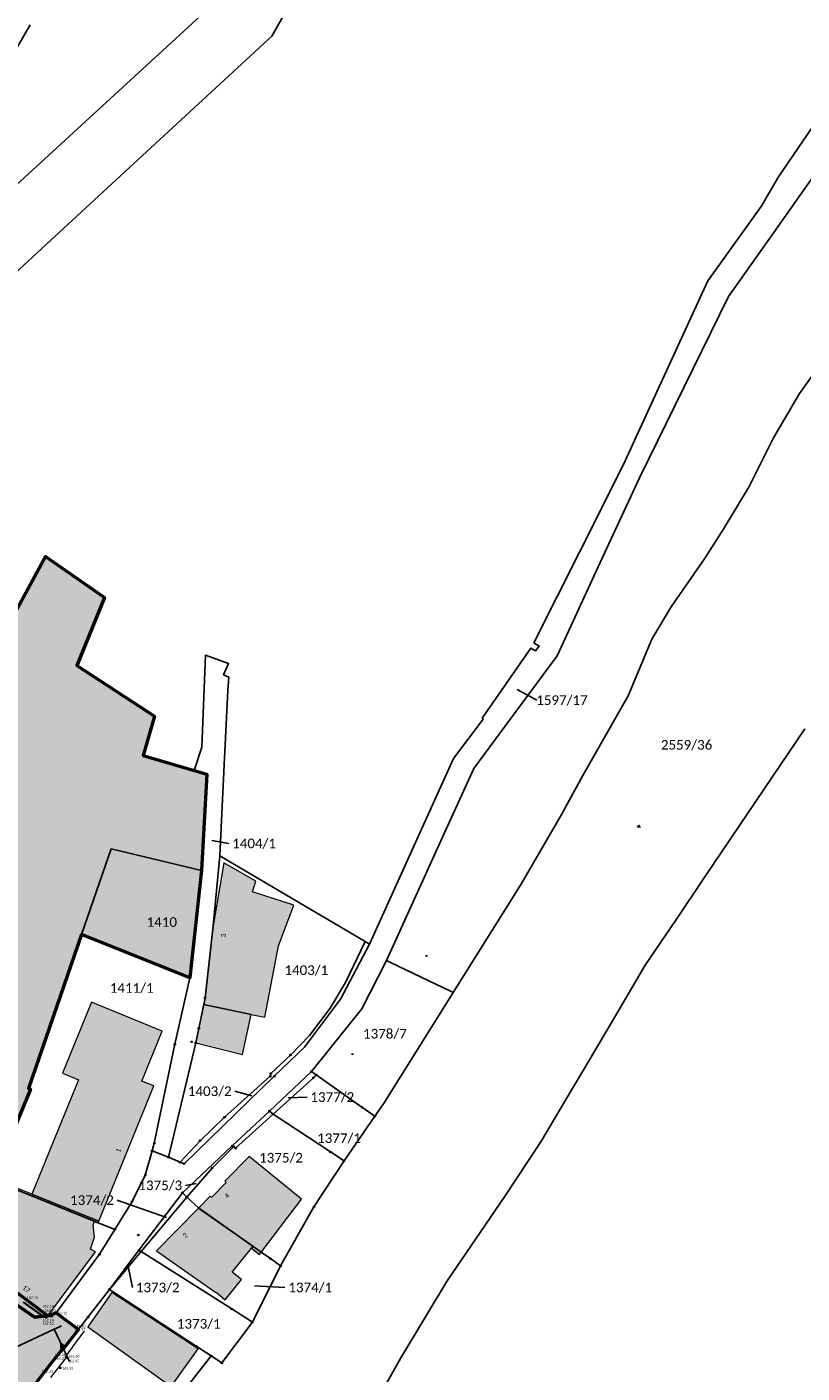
# Model space of a CAD drawing. Header units: metres. Extents: x -373 to 1321, y -1609 to 597.
# Tile 36 of 39: x 671 to 792, y -906 to -696. Entities that reach past the tile are written whole.
import ezdxf

# ---------------------------------------------------------------- set-up
doc = ezdxf.new("R2010")
doc.units = ezdxf.units.M
doc.layers.get('0').update_dxf_attribs({"lineweight": 25})
for name, color, linetype, lineweight in [('01_A-KM-Haltungen', 7, 'Continuous', 25), ('01_A-M-HA-Haltung', 7, 'Continuous', 25), ('AX_BesondererGebaeudepunkt_G2200', 7, 'Continuous', 18), ('AX_BesondererGebaeudepunkt_G2300', 7, 'Continuous', 18), ('AX_Fliessgewaesser', 7, 'Continuous', 18), ('AX_Flurstueck', 7, 'Continuous', 18), ('AX_Gebaeude', 7, 'Continuous', 18), ('AX_Grenzpunkt_V1000_G2200', 7, 'Continuous', 18), ('AX_Grenzpunkt_V1000_G3200', 7, 'Continuous', 18), ('AX_Grenzpunkt_V1100_G2300', 7, 'Continuous', 18), ('AX_Grenzpunkt_V1310_G2200', 7, 'Continuous', 18), ('AX_Grenzpunkt_V9500_G2200', 7, 'Continuous', 18), ('AX_Grenzpunkt_V9500_G2300', 7, 'Continuous', 18), ('AX_Grenzpunkt_V9500_G3200', 7, 'Continuous', 18), ('AX_LagebezeichnungMitHausnummer', 7, 'Continuous', 18), ('AX_SonstigerVermessungspunkt_V1200_G2200', 7, 'Continuous', 18), ('AX_SonstigerVermessungspunkt_V1310_G2200', 7, 'Continuous', 18), ('AX_SportFreizeitUndErholungsflaeche', 7, 'Continuous', 18), ('H_KANAL_EINL_RECHT', 7, 'Continuous', 13), ('H_KANALHALTUNG_RW_RR', 7, 'Continuous', 18), ('H_WEGRAND', 7, 'Continuous', 18), ('Keine', 7, 'Continuous', 9), ('L_WEGRAND', 7, 'Continuous', 18), ('S_KANAL_EINL_RECHT', 7, 'Continuous', 13), ('S_KANALHALTUNG_RW_RR', 7, 'Continuous', 18), ('S_WEGRAND', 7, 'Continuous', 18)]:
    doc.layers.add(name, color=color, linetype=linetype, lineweight=lineweight)
for name, color, linetype, lineweight, true_color in [('__Grenze Ideenteil', 7, 'Continuous', 50, 0x903373), ('__Grenze Realisierungsteil', 7, 'Continuous', 50, 0x006f3d), ('A_AX_Gebaeude', 7, 'Continuous', 18, 0x999999), ('H_BORDSTEIN_ALLG', 7, 'Continuous', 13, 0x004000), ('H_EINFAHRT', 1, 'Continuous', 13, 0xff0000), ('H_FLAECHENBEGRENZUNG', 7, 'Continuous', 13, 0x804000), ('H_GEBAEUDE_OEFFENTL', 1, 'Continuous', 13, 0xff0000), ('H_MAUERN_OBEN', 7, 'Continuous', 13, 0xff0080), ('H_MAUERN_UNTEN', 7, 'Continuous', 13, 0xff8000), ('H_TREPPE', 7, 'Continuous', 18, 0x804040), ('L_BORDSTEIN_ALLG', 7, 'Continuous', 13, 0x004000), ('L_FLAECHENBEGRENZUNG', 7, 'Continuous', 13, 0x804000), ('L_MAUERN_OBEN', 7, 'Continuous', 13, 0xff0080), ('L_MAUERN_UNTEN', 7, 'Continuous', 13, 0xff8000), ('S_BORDSTEIN_ALLG', 7, 'Continuous', 13, 0x004000), ('S_EINFAHRT', 1, 'Continuous', 13, 0xff0000), ('S_FLAECHENBEGRENZUNG', 7, 'Continuous', 13, 0x804000), ('S_GEBAEUDE_OEFFENTL', 1, 'Continuous', 13, 0xff0000), ('S_MAUERN_OBEN', 7, 'Continuous', 13, 0xff0080), ('S_MAUERN_UNTEN', 7, 'Continuous', 13, 0xff8000)]:
    doc.layers.add(name, color=color, linetype=linetype, lineweight=lineweight, true_color=true_color)
doc.styles.add('Calibri', font='calibri.ttf')

# ---------------------------------------------------------------- blocks, each defined once
blk = doc.blocks.new('DXF_DWG-Punkt')
at = {"layer": 'Keine', "color": 7, "linetype": 'Continuous', "lineweight": 9, "transparency": 33554687}
blk.add_line((0, 0), (0, 0), dxfattribs=at)
blk = doc.blocks.new('1')
at = {"color": 7}
blk.add_circle((0, 0), 0.5, dxfattribs=at)
blk.add_blockref('DXF_DWG-Punkt', (0, 0), dxfattribs=at)
blk = doc.blocks.new('-1')
at = {"color": 7}
blk.add_circle((0, 0), 0.5, dxfattribs=at)
blk.add_blockref('DXF_DWG-Punkt', (0, 0), dxfattribs=at)
blk = doc.blocks.new('5')
at = {"color": 7}
for p, q in [((-0.433, -0.25), (0, 0.5)), ((0, 0.5), (0.433, -0.25)), ((0.433, -0.25), (-0.433, -0.25))]:
    blk.add_line(p, q, dxfattribs=at)
blk.add_blockref('DXF_DWG-Punkt', (0, 0), dxfattribs=at)
blk = doc.blocks.new('99')
at = {"color": 7}
blk.add_blockref('DXF_DWG-Punkt', (0, 0), dxfattribs=at)
blk = doc.blocks.new('13')
at = {"color": 7}
for p, q in [((-0.447, 0.224), (0.447, 0.224)), ((-0.447, -0.224), (-0.447, 0.224)), ((0.447, 0.224), (0.447, -0.224)), ((0.447, -0.224), (-0.447, -0.224))]:
    blk.add_line(p, q, dxfattribs=at)
blk.add_blockref('DXF_DWG-Punkt', (0, 0), dxfattribs=at)
blk = doc.blocks.new('55')
at = {"color": 7}
for p, q in [((-0.224, 0.224), (-0.224, -0.224)), ((0, 0.224), (0, -0.224)), ((0.224, 0.224), (0.224, -0.224))]:
    blk.add_line(p, q, dxfattribs=at)
blk.add_blockref('13', (0, 0), dxfattribs=at)
blk = doc.blocks.new('118')
at = {"color": 7}
for name, p in [('55', (0, 0.22)), ('99', (0, 0))]:
    blk.add_blockref(name, p, dxfattribs=at)
blk = doc.blocks.new('7')
at = {"color": 7}
for p, q in [((-0.433, -0.25), (0, 0.5)), ((0, 0.5), (0.433, -0.25)), ((0, 0.5), (0, -0.25)), ((0.433, -0.25), (-0.433, -0.25))]:
    blk.add_line(p, q, dxfattribs=at)
blk.add_solid([(0, 0.5), (0.433, -0.25), (-0.433, -0.25)], dxfattribs=at)

msp = doc.modelspace()

# ---------------------------------------------------------------- hatches: boundary and pattern name
at = {"layer": '__Grenze Ideenteil', "linetype": 'Continuous', "lineweight": 0, "true_color": 0x903373, "transparency": 33554562}
msp.add_hatch(color=227, dxfattribs=at).paths.add_polyline_path([(643.77, -882.66), (643.89, -881.71), (647.97, -881.16), (651.09, -876.91), (650.47, -872.62), (661.88, -851.01), (663.43, -850.54), (668.02, -841.94), (667.58, -840.18), (663.18, -837.87), (667.81, -829.01), (653.42, -821.29), (654.59, -818.53), (666.58, -792.55), (674.09, -778.83), (683.28, -785.22), (678.95, -795.8), (691.08, -803.72), (689.33, -809.86), (699.21, -812.78), (698.38, -827.77), (696.58, -844.52), (679.7, -837.76), (671.45, -861.8), (671.73, -861.9), (665.82, -876.07), (664.74, -878.65), (664.49, -878.54), (661.36, -886.06), (667.11, -888.46), (665.49, -890.53), (674.43, -897.24), (672.38, -897.43), (664.41, -891.98), (663.39, -893.37), (659.36, -890.85), (654.4, -895.45), (652.9, -890.2), (650.96, -887.81)])
at = {"layer": '__Grenze Realisierungsteil', "linetype": 'Continuous', "lineweight": 0, "true_color": 0x237f52, "transparency": 33554569}
msp.add_hatch(color=107, dxfattribs=at).paths.add_polyline_path([(652.59, -963.76), (638.07, -987.2), (629.75, -982.72), (630.99, -980.9), (634.34, -975.34), (637.23, -969.47), (641.28, -960.02), (642.02, -944.36), (635.7, -940.06), (629.2, -944.1), (623.07, -948.32), (618.93, -952.49), (616.34, -950.35), (623.19, -943.51), (628.51, -938.15), (633.97, -929.77), (642.17, -917.18), (646.72, -906.97), (646.02, -903.91), (643.92, -894.85), (631.66, -885.99), (616.61, -875.11), (611.44, -871.81), (589.43, -856.14), (580.11, -849.16), (573.76, -844.41), (579.03, -836.22), (593.01, -845.19), (600.79, -850.9), (617.17, -862.93), (636.48, -877.25), (643.77, -882.66), (650.96, -887.81), (652.9, -890.2), (654.4, -895.45), (659.36, -890.85), (663.39, -893.37), (664.41, -891.98), (672.38, -897.43), (674.43, -897.23), (675.73, -896.77), (679.2, -899.39), (677.01, -902.24), (676.37, -902.88), (674.75, -904.91), (672.55, -907.76), (670.23, -910.76), (668.06, -909.17), (656.29, -924.83), (657.93, -926.06), (659.34, -937.87), (659.38, -938.33), (659.66, -939.31), (660.05, -940.23), (660.56, -941.07), (662.94, -943.45), (664.74, -945), (664.87, -944.84), (665.26, -945.18), (661, -951.56), (651.06, -944.78), (645.24, -952.98), (645.1, -958.54)])
at = {"layer": 'A_AX_Gebaeude', "linetype": 'Continuous', "lineweight": 0, "true_color": 0x999999}
for points in [[(698.74, -848.68), (706.14, -850.23), (708.29, -850.68), (710.41, -839.52), (712.78, -833.21), (706.35, -831.1), (706.88, -829.47), (701.89, -826.6), (700.24, -836.4), (698.95, -847.65)], [(671.97, -878.26), (682.41, -882.47), (690.96, -861.37), (689.11, -860.62), (692.28, -852.82), (681.23, -848.33), (676.72, -859.41), (679.23, -860.44)], [(697.94, -880.43), (706.42, -886.4), (706.17, -886.71), (707.44, -887.69), (713.99, -879.06), (705.82, -872.39), (702.06, -876.23), (702.27, -876.44), (699.97, -878.79), (699.76, -878.58)], [(664.74, -878.65), (667.91, -880.25), (664.87, -887.52), (667.11, -888.46), (665.49, -890.53), (674.43, -897.24), (681.88, -887.28), (681.11, -886.86), (681.7, -884.96), (681.49, -883.05), (681.7, -882.55), (682.29, -882.78), (682.41, -882.47), (671.97, -878.26), (668.98, -877.05), (668.36, -878.6), (667.43, -878.23), (668.06, -876.68), (665.92, -875.82), (665.82, -876.07)], [(697.94, -880.43), (691.38, -887.12), (700.63, -893.61), (700.66, -893.57), (702.11, -894.74), (704.62, -891.59), (703.18, -890.43), (706.17, -886.71), (706.42, -886.4)]]:
    msp.add_hatch(color=253, dxfattribs=at).paths.add_polyline_path(points)

# ---------------------------------------------------------------- linework, layer by layer
at = {"layer": '01_A-KM-Haltungen', "color": 212, "true_color": 0xe132e1, "transparency": 33554687}
msp.add_polyline3d([(659.11, -906.95, 162.6), (659.57, -906.74, 159.4), (675.45, -899.31, 162.19), (676.13, -898.99, 162.18), (676.58, -898.78, 162.14)], dxfattribs=at)
at = {"layer": '01_A-M-HA-Haltung', "color": 212, "true_color": 0xce00ce, "transparency": 33554687}
msp.add_polyline3d([(677.83, -904.37, 0), (675.45, -899.31, 0)], dxfattribs=at)
at = {"layer": '01_A-M-HA-Haltung', "color": 153, "true_color": 0x72a5cf, "transparency": 33554687}
msp.add_polyline3d([(676.46, -902.34, 0), (676.48, -901.5, 0), (677.14, -902.02, 0), (676.46, -902.34, 0), (676.46, -902.34, 0)], dxfattribs=at)
at = {"layer": '__Grenze Ideenteil', "flags": 128}
for points in [[(666.58, -792.55), (674.09, -778.83), (683.28, -785.22), (678.95, -795.8), (691.08, -803.72), (689.33, -809.86), (699.21, -812.78), (698.38, -827.77), (696.58, -844.52), (679.7, -837.76), (671.45, -861.8), (671.73, -861.9), (665.82, -876.07)], [(665.49, -890.53), (674.43, -897.24), (672.38, -897.43), (664.41, -891.98)]]:
    msp.add_lwpolyline(points, dxfattribs=at)
at = {"layer": '__Grenze Realisierungsteil', "flags": 128}
msp.add_lwpolyline([(664.41, -891.98), (672.38, -897.43), (674.43, -897.23), (675.73, -896.77), (679.2, -899.39), (677.01, -902.24), (676.37, -902.88), (674.75, -904.91), (672.55, -907.76)], dxfattribs=at)
at = {"layer": 'A_AX_Gebaeude', "color": 253, "linetype": 'Continuous', "true_color": 0x999999}
for points in [[(706.14, -850.23), (698.74, -848.68), (704.8, -856.47), (697.51, -854.67)], [(684.44, -893.6), (680.7, -898.96), (697.88, -902.37), (693.67, -908.29)]]:
    msp.add_solid(points, dxfattribs=at)
at = {"layer": 'AX_Flurstueck', "color": 7, "linetype": 'Continuous', "lineweight": 25, "transparency": 33554687}
for points in [[(672.28, -646.19, 0), (643.27, -710.55, 0), (626.58, -744.62, 0), (623.4, -750.54, 0), (617.11, -761.2, 0), (572.31, -831.57, 0), (581.53, -837.96, 0), (584.85, -837.11, 0), (584.98, -832.08, 0), (625.22, -769.27, 0), (654.74, -723.28, 0), (655.77, -722.32, 0), (661.7, -712.77, 0), (666.91, -704.12, 0), (671.69, -695.88, 0)], [(659.88, -729.7, 0), (616.46, -787.8, 0), (587.49, -835.02, 0), (584.85, -837.11, 0), (581.53, -837.96, 0), (593.01, -845.19, 0), (606.29, -823.44, 0), (622.51, -797.23, 0), (624.86, -793.44, 0), (633.31, -781.94, 0), (642.17, -770.1, 0), (649.26, -760.62, 0), (655.99, -751.62, 0), (661.82, -743.81, 0), (667.27, -736.54, 0), (685.84, -719.37, 0), (709.34, -697.65, 0), (715.76, -686.33, 0)], [(701.34, -691.56, 0), (659.88, -729.7, 0)], [(793.71, -711.72, 0), (788.38, -719.61, 0), (785.64, -724.21, 0), (777.33, -735.83, 0), (770.58, -750.51, 0), (764.16, -764.57, 0), (757.41, -778.03, 0), (750.23, -792.28, 0), (751.04, -792.79, 0), (750.45, -793.51, 0), (749.77, -793.1, 0), (742.16, -804.05, 0), (742.34, -804.17, 0), (737.7, -810.33, 0), (724.57, -839.27, 0), (720.09, -847.87, 0), (714.48, -855.36, 0), (709.75, -859.87, 0), (695.68, -873.52, 0), (695.05, -873.3, 0), (693.25, -872.5, 0), (690.69, -871.51, 0), (689.63, -875.28, 0), (687.57, -879.42, 0), (684.89, -883.76, 0), (682.5, -887.64, 0), (675.73, -896.77, 0), (674.43, -897.24, 0), (672.38, -897.43, 0), (664.41, -891.98, 0)], [(672.55, -907.76, 0), (674.75, -904.91, 0), (676.37, -902.88, 0), (677.01, -902.24, 0), (680.72, -897.41, 0), (684.03, -893.13, 0), (688.65, -887.01, 0), (695.42, -878.04, 0), (703.2, -870.74, 0), (708.99, -865.3, 0), (715.55, -859.14, 0), (723.42, -849.38, 0), (727.25, -841.84, 0), (735.73, -823.18, 0), (740.86, -811.9, 0), (745.71, -805.34, 0), (753.84, -794.31, 0), (760.58, -779.76, 0), (766.71, -766.52, 0), (773.66, -752.34, 0), (780.56, -738.27, 0), (788.25, -727.37, 0), (795.79, -716.68, 0)], [(795.9, -747.39, 0), (791.63, -753.39, 0), (787.59, -760.31, 0), (783.81, -767.88, 0), (779.86, -774.46, 0), (776.94, -779.01, 0), (771.63, -786.67, 0), (768.62, -791.69, 0), (764.94, -800.52, 0), (757.88, -812.95, 0), (754.49, -819.18, 0), (748.13, -830.07, 0), (737.64, -846.8, 0), (732.43, -855.11, 0), (726.75, -864.18, 0), (725.42, -866.12, 0), (720.63, -873.09, 0), (715.93, -880.24, 0), (710.74, -889.45, 0), (706.34, -898.22, 0), (701.57, -904.58, 0), (699.9, -903.49, 0), (670.81, -940.83, 0), (665.26, -945.18, 0)], [(665.82, -876.07, 0), (671.73, -861.9, 0), (671.45, -861.8, 0), (679.7, -837.76, 0), (684.31, -824.42, 0), (698.38, -827.77, 0), (699.21, -812.78, 0), (697.23, -812.2, 0), (689.33, -809.86, 0), (691.08, -803.72, 0), (678.95, -795.8, 0), (683.28, -785.22, 0), (674.09, -778.83, 0), (666.58, -792.55, 0)], [(691.03, -870.33, 0), (690.69, -871.51, 0), (693.25, -872.5, 0), (697.51, -854.67, 0), (697.98, -852.41, 0), (698.95, -847.65, 0), (700.24, -836.4, 0), (701.25, -825.48, 0), (701.63, -817.81, 0), (701.95, -811.28, 0), (702.52, -799.7, 0), (702.68, -797.65, 0), (701.85, -797.26, 0), (702.62, -795.5, 0), (699.01, -794.2, 0), (698.47, -808.56, 0), (697.23, -812.2, 0), (699.21, -812.78, 0), (698.38, -827.77, 0), (697.6, -835.04, 0), (696.58, -844.52, 0), (694.24, -854.89, 0), (691.03, -870.33, 0)], [(747.64, -799.53, 0), (750.66, -801.22, 0)], [(724.42, -912.8, 0), (729.49, -903.77, 0), (736.71, -891.78, 0), (745.64, -878.68, 0), (751.31, -870.11, 0), (755.15, -863.61, 0), (758.89, -857.29, 0), (762.79, -850.69, 0), (767.59, -842.57, 0), (772.44, -835.37, 0), (776.79, -828.93, 0), (781, -822.69, 0), (792.45, -805.71, 0)], [(684.31, -824.42, 0), (679.7, -837.76, 0), (696.58, -844.52, 0), (697.6, -835.04, 0), (698.38, -827.77, 0), (684.31, -824.42, 0)], [(700, -823.13, 0), (702.66, -823.56, 0)], [(697.51, -854.67, 0), (693.25, -872.5, 0), (695.05, -873.3, 0), (698.18, -869.93, 0), (701.98, -866.27, 0), (709.13, -859.87, 0), (709.2, -859.45, 0), (712.28, -856.57, 0), (715.22, -853.52, 0), (718.47, -849.25, 0), (720.83, -845.24, 0), (723.91, -838.87, 0), (706.71, -828.71, 0), (701.25, -825.48, 0), (700.24, -836.4, 0), (698.95, -847.65, 0), (697.98, -852.41, 0), (697.51, -854.67, 0)], [(671.73, -861.9, 0), (665.82, -876.07, 0), (684.89, -883.76, 0), (687.57, -879.42, 0), (689.63, -875.28, 0), (690.69, -871.51, 0), (691.03, -870.33, 0), (694.24, -854.89, 0), (696.58, -844.52, 0), (679.7, -837.76, 0), (671.45, -861.8, 0), (671.73, -861.9, 0)], [(698.18, -869.93, 0), (695.05, -873.3, 0), (695.68, -873.52, 0), (709.75, -859.87, 0), (714.48, -855.36, 0), (720.09, -847.87, 0), (724.57, -839.27, 0), (723.91, -838.87, 0), (720.83, -845.24, 0), (718.47, -849.25, 0), (715.22, -853.52, 0), (712.28, -856.57, 0), (709.2, -859.45, 0), (709.13, -859.87, 0), (701.98, -866.27, 0), (698.18, -869.93, 0)], [(723.42, -849.38, 0), (715.55, -859.14, 0), (716.28, -859.66, 0), (723.42, -864.71, 0), (725.42, -866.12, 0), (726.75, -864.18, 0), (732.43, -855.11, 0), (737.64, -846.8, 0), (737.23, -846.61, 0), (727.86, -842.13, 0), (727.25, -841.84, 0), (723.42, -849.38, 0)], [(715.55, -859.14, 0), (708.99, -865.3, 0), (709.57, -865.79, 0), (715.84, -860.11, 0), (716.28, -859.66, 0), (715.55, -859.14, 0)], [(715.84, -860.11, 0), (709.57, -865.79, 0), (718.52, -871.69, 0), (720.63, -873.09, 0), (725.42, -866.12, 0), (723.42, -864.71, 0), (716.28, -859.66, 0), (715.84, -860.11, 0)], [(706.24, -862.91, 0), (703.62, -862.21, 0)], [(711.92, -863.22, 0), (714.85, -863.12, 0)], [(703.2, -870.74, 0), (695.42, -878.04, 0), (696.12, -878.73, 0), (700.04, -874.19, 0), (703.38, -870.86, 0), (703.72, -871.1, 0), (709.57, -865.79, 0), (708.99, -865.3, 0), (703.2, -870.74, 0)], [(700.04, -874.19, 0), (696.12, -878.73, 0), (697.95, -880.42, 0), (707.72, -887.31, 0), (709.15, -888.32, 0), (710.74, -889.45, 0), (715.93, -880.24, 0), (720.63, -873.09, 0), (718.52, -871.69, 0), (709.57, -865.79, 0), (703.72, -871.1, 0), (703.38, -870.86, 0), (700.04, -874.19, 0)], [(664.49, -878.54, 0), (659.36, -890.85, 0), (663.39, -893.37, 0), (664.41, -891.98, 0), (672.38, -897.43, 0), (674.43, -897.24, 0), (675.73, -896.77, 0), (682.5, -887.64, 0), (684.89, -883.76, 0), (665.82, -876.07, 0), (664.74, -878.65, 0), (664.49, -878.54, 0)], [(697.56, -876.6, 0), (695.91, -876.89, 0)], [(692.92, -881.9, 0), (685.26, -879.2, 0)], [(695.42, -878.04, 0), (688.65, -887.01, 0), (688.98, -887.22, 0), (696.12, -878.73, 0), (695.42, -878.04, 0)], [(696.12, -878.73, 0), (688.98, -887.22, 0), (703.11, -896.17, 0), (706.34, -898.22, 0), (710.74, -889.45, 0), (709.15, -888.32, 0), (707.72, -887.31, 0), (697.95, -880.42, 0), (696.12, -878.73, 0)], [(688.65, -887.01, 0), (684.03, -893.13, 0), (688.98, -887.22, 0), (688.65, -887.01, 0)], [(688.98, -887.22, 0), (684.03, -893.13, 0), (697.59, -901.98, 0), (699.9, -903.49, 0), (701.57, -904.58, 0), (706.34, -898.22, 0), (703.11, -896.17, 0), (688.98, -887.22, 0)], [(686.94, -889.53, 0), (687.63, -892.82, 0)], [(670.81, -940.83, 0), (699.9, -903.49, 0), (697.59, -901.98, 0), (684.03, -893.13, 0), (680.72, -897.41, 0), (677.01, -902.24, 0), (676.37, -902.88, 0), (674.75, -904.91, 0), (672.55, -907.76, 0)], [(706.68, -892.54, 0), (711.41, -892.82, 0)]]:
    msp.add_polyline3d(points, dxfattribs=at)
at = {"layer": 'AX_Gebaeude', "color": 7, "linetype": 'Continuous', "lineweight": 13, "transparency": 33554687}
for points in [[(698.74, -848.68, 0), (706.14, -850.23, 0), (708.29, -850.68, 0), (710.41, -839.52, 0), (712.78, -833.21, 0), (706.35, -831.1, 0), (706.88, -829.47, 0), (701.89, -826.6, 0), (700.24, -836.4, 0), (698.95, -847.65, 0), (698.74, -848.68, 0)], [(671.97, -878.26, 0), (682.41, -882.47, 0), (690.96, -861.37, 0), (689.11, -860.62, 0), (692.28, -852.82, 0), (681.23, -848.33, 0), (676.72, -859.41, 0), (679.23, -860.44, 0), (671.97, -878.26, 0)], [(706.14, -850.23, 0), (698.74, -848.68, 0), (697.51, -854.67, 0), (704.8, -856.47, 0), (706.14, -850.23, 0)], [(697.94, -880.43, 0), (706.42, -886.4, 0), (706.17, -886.71, 0), (707.44, -887.69, 0), (713.99, -879.06, 0), (705.82, -872.39, 0), (702.06, -876.23, 0), (702.27, -876.44, 0), (699.97, -878.79, 0), (699.76, -878.58, 0), (697.94, -880.43, 0)], [(664.74, -878.65, 0), (667.91, -880.25, 0), (664.87, -887.52, 0), (667.11, -888.46, 0), (665.49, -890.53, 0), (674.43, -897.24, 0), (681.88, -887.28, 0), (681.11, -886.86, 0), (681.7, -884.96, 0), (681.49, -883.05, 0), (681.7, -882.55, 0), (682.29, -882.78, 0), (682.41, -882.47, 0), (671.97, -878.26, 0), (668.98, -877.05, 0), (668.36, -878.6, 0), (667.43, -878.23, 0), (668.06, -876.68, 0), (665.92, -875.82, 0), (665.82, -876.07, 0), (664.74, -878.65, 0)], [(697.94, -880.43, 0), (691.38, -887.12, 0), (700.63, -893.61, 0), (700.66, -893.57, 0), (702.11, -894.74, 0), (704.62, -891.59, 0), (703.18, -890.43, 0), (706.17, -886.71, 0), (706.42, -886.4, 0), (697.94, -880.43, 0)], [(684.44, -893.6, 0), (680.7, -898.96, 0), (693.67, -908.29, 0), (697.88, -902.37, 0), (684.44, -893.6, 0)]]:
    msp.add_polyline3d(points, dxfattribs=at)
at = {"layer": 'L_BORDSTEIN_ALLG', "color": 98, "lineweight": 18, "true_color": 0x004000, "transparency": 33554687}
msp.add_polyline3d([(674.08, -897.41, 162.14), (673.8, -897.35, 162.13), (670.66, -895.09, 162.15)], dxfattribs=at)
at = {"layer": 'L_FLAECHENBEGRENZUNG', "color": 57, "linetype": 'Continuous', "true_color": 0x808040, "transparency": 33554687}
msp.add_polyline3d([(674.92, -906.87, 162.33), (677.35, -903.76, 162.31)], dxfattribs=at)
at = {"layer": 'L_MAUERN_OBEN', "color": 230, "linetype": 'Continuous', "lineweight": 13, "true_color": 0xff0080, "transparency": 33554687}
msp.add_polyline3d([(677.53, -903.9, 163.6), (677.22, -903.63, 163.6), (680.07, -899.76, 163.57)], dxfattribs=at)
at = {"layer": 'L_MAUERN_UNTEN', "color": 30, "linetype": 'Continuous', "true_color": 0xff8b17, "transparency": 33554687}
msp.add_polyline3d([(677.53, -903.91, 162.35), (677.2, -903.63, 162.31), (680.06, -899.75, 162.2)], dxfattribs=at)
at = {"layer": 'L_WEGRAND', "color": 36, "linetype": 'Continuous', "lineweight": 13, "true_color": 0x804000, "transparency": 33554687}
msp.add_polyline3d([(674.18, -897.54, 162.1), (673.74, -897.44, 162.09), (670.6, -895.18, 162.1)], dxfattribs=at)

# ---------------------------------------------------------------- block references
at = {"layer": 'AX_BesondererGebaeudepunkt_G2200', "color": 7, "xscale": 0.05, "yscale": 0.05, "zscale": 0.05}
for p in [(698.95, -847.65), (698.74, -848.68), (706.14, -850.23), (692.28, -852.82), (697.51, -854.67), (704.8, -856.47), (689.11, -860.62), (690.96, -861.37), (705.82, -872.39), (702.06, -876.23), (702.27, -876.44), (671.97, -878.26), (699.76, -878.58), (699.97, -878.79), (713.99, -879.06), (681.49, -883.05), (681.7, -882.55), (682.29, -882.78), (682.41, -882.47), (681.7, -884.96), (681.11, -886.86), (681.88, -887.28), (691.38, -887.12), (674.43, -897.24), (680.7, -898.96)]:
    msp.add_blockref('99', p, dxfattribs=at)
at = {"layer": 'AX_BesondererGebaeudepunkt_G2300', "color": 7, "xscale": 0.05, "yscale": 0.05, "zscale": 0.05}
for p in [(706.17, -886.71), (706.42, -886.4), (707.44, -887.69), (703.18, -890.43), (704.62, -891.59), (684.44, -893.6), (700.63, -893.61), (700.66, -893.57), (702.11, -894.74), (697.88, -902.37)]:
    msp.add_blockref('99', p, dxfattribs=at)
at = {"layer": 'AX_Fliessgewaesser', "color": 7, "xscale": 0.5, "yscale": 0.5, "zscale": 0.5}
msp.add_blockref('5', (766.58, -820.91), dxfattribs=at)
at = {"layer": 'AX_Grenzpunkt_V1000_G2200', "color": 7, "xscale": 0.25, "yscale": 0.25, "zscale": 0.25}
for p in [(712.28, -856.57), (709.13, -859.87), (709.2, -859.45), (715.84, -860.11), (701.98, -866.27), (709.57, -865.79), (698.18, -869.93), (703.38, -870.86), (703.72, -871.1), (690.69, -871.51), (695.05, -873.3), (689.63, -875.28), (700.04, -874.19), (687.57, -879.42), (696.12, -878.73), (684.89, -883.76), (682.5, -887.64), (688.98, -887.22), (684.03, -893.13), (672.38, -897.43), (674.43, -897.24), (675.73, -896.77), (680.72, -897.41), (676.37, -902.88), (677.01, -902.24)]:
    msp.add_blockref('-1', p, dxfattribs=at)
at = {"layer": 'AX_Grenzpunkt_V1000_G3200', "color": 7, "xscale": 0.25, "yscale": 0.25, "zscale": 0.25}
for p in [(723.42, -864.71), (718.52, -871.69), (709.15, -888.32), (703.11, -896.17)]:
    msp.add_blockref('-1', p, dxfattribs=at)
at = {"layer": 'AX_Grenzpunkt_V1100_G2300', "color": 7, "xscale": 0.25, "yscale": 0.25, "zscale": 0.25}
msp.add_blockref('-1', (697.59, -901.98), dxfattribs=at)
at = {"layer": 'AX_Grenzpunkt_V1310_G2200', "color": 7, "xscale": 0.25, "yscale": 0.25, "zscale": 0.25}
for p in [(696.58, -844.52), (697.98, -852.41), (697.51, -854.67)]:
    msp.add_blockref('-1', p, dxfattribs=at)
at = {"layer": 'AX_Grenzpunkt_V9500_G2200', "color": 7, "xscale": 0.25, "yscale": 0.25, "zscale": 0.25}
for p in [(698.95, -847.65), (694.24, -854.89), (709.75, -859.87), (715.55, -859.14), (691.03, -870.33), (693.25, -872.5), (695.68, -873.52), (695.42, -878.04), (697.95, -880.42)]:
    msp.add_blockref('-1', p, dxfattribs=at)
at = {"layer": 'AX_Grenzpunkt_V9500_G2300', "color": 7, "xscale": 0.25, "yscale": 0.25, "zscale": 0.25}
for p in [(707.72, -887.31), (699.9, -903.49)]:
    msp.add_blockref('-1', p, dxfattribs=at)
at = {"layer": 'AX_Grenzpunkt_V9500_G3200', "color": 7, "xscale": 0.25, "yscale": 0.25, "zscale": 0.25}
for p in [(716.28, -859.66), (708.99, -865.3), (725.42, -866.12), (703.2, -870.74), (720.63, -873.09), (715.93, -880.24), (688.65, -887.01), (710.74, -889.45), (706.34, -898.22), (674.75, -904.91), (701.57, -904.58)]:
    msp.add_blockref('-1', p, dxfattribs=at)
at = {"layer": 'AX_SonstigerVermessungspunkt_V1200_G2200', "color": 7, "xscale": 0.25, "yscale": 0.25, "zscale": 0.25}
msp.add_blockref('-1', (688.54, -884.64), dxfattribs=at)
at = {"layer": 'AX_SonstigerVermessungspunkt_V1310_G2200', "color": 7, "xscale": 0.25, "yscale": 0.25, "zscale": 0.25}
msp.add_blockref('-1', (696.87, -854.51), dxfattribs=at)
at = {"layer": 'AX_SportFreizeitUndErholungsflaeche', "color": 7, "xscale": 0.25, "yscale": 0.25, "zscale": 0.25}
for p in [(733.5, -841.07), (721.96, -856.41)]:
    msp.add_blockref('5', p, dxfattribs=at)
at = {"layer": 'S_BORDSTEIN_ALLG', "color": 98, "true_color": 0x004000, "xscale": 0.125, "yscale": 0.125, "zscale": 0.125}
for p in [(673.8, -897.35), (674.08, -897.41)]:
    msp.add_blockref('1', p, dxfattribs=at)
at = {"layer": 'S_EINFAHRT', "color": 1, "true_color": 0xff0000, "xscale": 0.3749999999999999, "yscale": 0.3749999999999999, "zscale": 0.3749999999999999}
msp.add_blockref('7', (676.38, -905.37), dxfattribs=at)
at = {"layer": 'S_FLAECHENBEGRENZUNG', "color": 57, "true_color": 0x808040, "xscale": 0.075, "yscale": 0.075, "zscale": 0.075}
msp.add_blockref('1', (677.35, -903.76), dxfattribs=at)
at = {"layer": 'S_GEBAEUDE_OEFFENTL', "color": 1, "true_color": 0xff0000, "xscale": 0.05, "yscale": 0.05, "zscale": 0.05}
msp.add_blockref('-1', (674.43, -897.23), dxfattribs=at)
at = {"layer": 'S_KANAL_EINL_RECHT', "xscale": 0.675, "yscale": 0.675, "zscale": 0.675, "rotation": 234.935}
msp.add_blockref('118', (674.93, -897.03), dxfattribs=at)
at = {"layer": 'S_KANALHALTUNG_RW_RR', "color": 150, "true_color": 0x0080ff, "xscale": 0.075, "yscale": 0.075, "zscale": 0.075}
msp.add_blockref('-1', (674.84, -896.85), dxfattribs=at)
at = {"layer": 'S_MAUERN_OBEN', "color": 230, "true_color": 0xff0080, "xscale": 0.075, "yscale": 0.075, "zscale": 0.075}
for p in [(680.07, -899.76), (677.22, -903.63), (677.53, -903.9)]:
    msp.add_blockref('1', p, dxfattribs=at)
at = {"layer": 'S_MAUERN_UNTEN', "color": 30, "true_color": 0xff8b17, "xscale": 0.075, "yscale": 0.075, "zscale": 0.075}
for p in [(680.06, -899.75), (677.2, -903.63), (677.53, -903.91)]:
    msp.add_blockref('1', p, dxfattribs=at)
at = {"layer": 'S_WEGRAND', "color": 36, "true_color": 0x804000, "xscale": 0.125, "yscale": 0.125, "zscale": 0.125}
for p in [(673.74, -897.44), (674.18, -897.54)]:
    msp.add_blockref('1', p, dxfattribs=at)

# ---------------------------------------------------------------- texts
at = {"layer": 'AX_Flurstueck', "color": 7, "char_height": 1.5, "attachment_point": 2, "line_spacing_factor": 1.004016, "style": 'Calibri'}
for s, insert in [('1597/17', (754.6, -800.47)), ('2559/36', (774.03, -807.43)), ('1404/1', (706.6, -822.81)), ('1410', (692.21, -835.07)), ('1403/1', (714.74, -842.58)), ('1411/1', (687.52, -845.36)), ('1378/7', (726.99, -852.49)), ('1403/2', (699.68, -861.46)), ('1377/2', (718.79, -862.37)), ('1377/1', (719.84, -868.79)), ('1375/2', (710.8, -871.83)), ('1375/3', (691.97, -876.14)), ('1374/2', (681.32, -878.45)), ('1373/2', (691.57, -892.07)), ('1374/1', (715.35, -892.07)), ('1373/1', (697.97, -897.74))]:
    msp.add_mtext(s, dxfattribs=dict(at, insert=insert))
at = {"layer": 'AX_LagebezeichnungMitHausnummer', "color": 7, "char_height": 0.75, "attachment_point": 2, "line_spacing_factor": 1.004016, "style": 'Calibri'}
for s, insert, rotation in [('3', (701.46, -837.88), 82.506), ('1', (685.1, -871.3), 67.938), ('4', (702.08, -878.23), 45.57), ('2', (695.6, -884.42), 45.57), ('17', (671.31, -892.76), 323.104)]:
    msp.add_mtext(s, dxfattribs=dict(at, insert=insert, rotation=rotation))
at = {"layer": 'H_BORDSTEIN_ALLG', "color": 98, "true_color": 0x004000, "insert": (673.62, -897.73, 162.14), "char_height": 0.4, "attachment_point": 1, "line_spacing_factor": 1.004016, "style": 'Calibri'}
msp.add_mtext('162.14', dxfattribs=at)
at = {"layer": 'H_EINFAHRT', "color": 1, "true_color": 0xff0000, "insert": (676.68, -905.2, 162.33), "char_height": 0.4, "attachment_point": 1, "line_spacing_factor": 1.004016, "style": 'Calibri'}
msp.add_mtext('162.33', dxfattribs=at)
at = {"layer": 'H_FLAECHENBEGRENZUNG', "color": 57, "true_color": 0x808040, "insert": (675.51, -903.66, 162.31), "char_height": 0.4, "attachment_point": 1, "line_spacing_factor": 1.004016, "style": 'Calibri'}
msp.add_mtext('162.31', dxfattribs=at)
at = {"layer": 'H_GEBAEUDE_OEFFENTL', "color": 1, "true_color": 0xff0000, "insert": (673.61, -895.53, 162.14), "char_height": 0.4, "attachment_point": 1, "line_spacing_factor": 1.004016, "style": 'Calibri'}
msp.add_mtext('162.14', dxfattribs=at)
at = {"layer": 'H_KANAL_EINL_RECHT', "insert": (675.71, -896.62, 162.12), "char_height": 0.4, "attachment_point": 1, "line_spacing_factor": 1.004016, "style": 'Calibri'}
msp.add_mtext('162.12', dxfattribs=at)
at = {"layer": 'H_KANALHALTUNG_RW_RR', "color": 150, "true_color": 0x0080ff, "insert": (673.92, -896.2, 162.1), "char_height": 0.4, "attachment_point": 1, "line_spacing_factor": 1.004016, "style": 'Calibri'}
msp.add_mtext('162.10', dxfattribs=at)
at = {"layer": 'H_MAUERN_OBEN', "color": 230, "true_color": 0xff0080, "char_height": 0.4, "attachment_point": 1, "line_spacing_factor": 1.004016, "style": 'Calibri'}
for s, insert in [('163.57', (678.55, -899.16, 163.57)), ('163.60', (677.63, -903.35, 163.6))]:
    msp.add_mtext(s, dxfattribs=dict(at, insert=insert))
at = {"layer": 'H_MAUERN_UNTEN', "color": 30, "true_color": 0xff8b17, "char_height": 0.4, "attachment_point": 1, "line_spacing_factor": 1.004016, "style": 'Calibri'}
for s, insert in [('162.20', (678.56, -898.64, 162.2)), ('162.31', (675.5, -903.12, 162.31)), ('162.35', (677.59, -904.07, 162.35)), ('162.33', (673.49, -905.71, 162.33))]:
    msp.add_mtext(s, dxfattribs=dict(at, insert=insert))
at = {"layer": 'H_TREPPE', "color": 17, "true_color": 0x804040, "insert": (671.16, -894.19, 162.15), "char_height": 0.4, "attachment_point": 1, "line_spacing_factor": 1.004016, "style": 'Calibri'}
msp.add_mtext('162.15', dxfattribs=at)
at = {"layer": 'H_WEGRAND', "color": 36, "true_color": 0x804000, "insert": (673.62, -898.23, 162.1), "char_height": 0.4, "attachment_point": 1, "line_spacing_factor": 1.004016, "style": 'Calibri'}
msp.add_mtext('162.10', dxfattribs=at)

doc.saveas('drawing.dxf')
